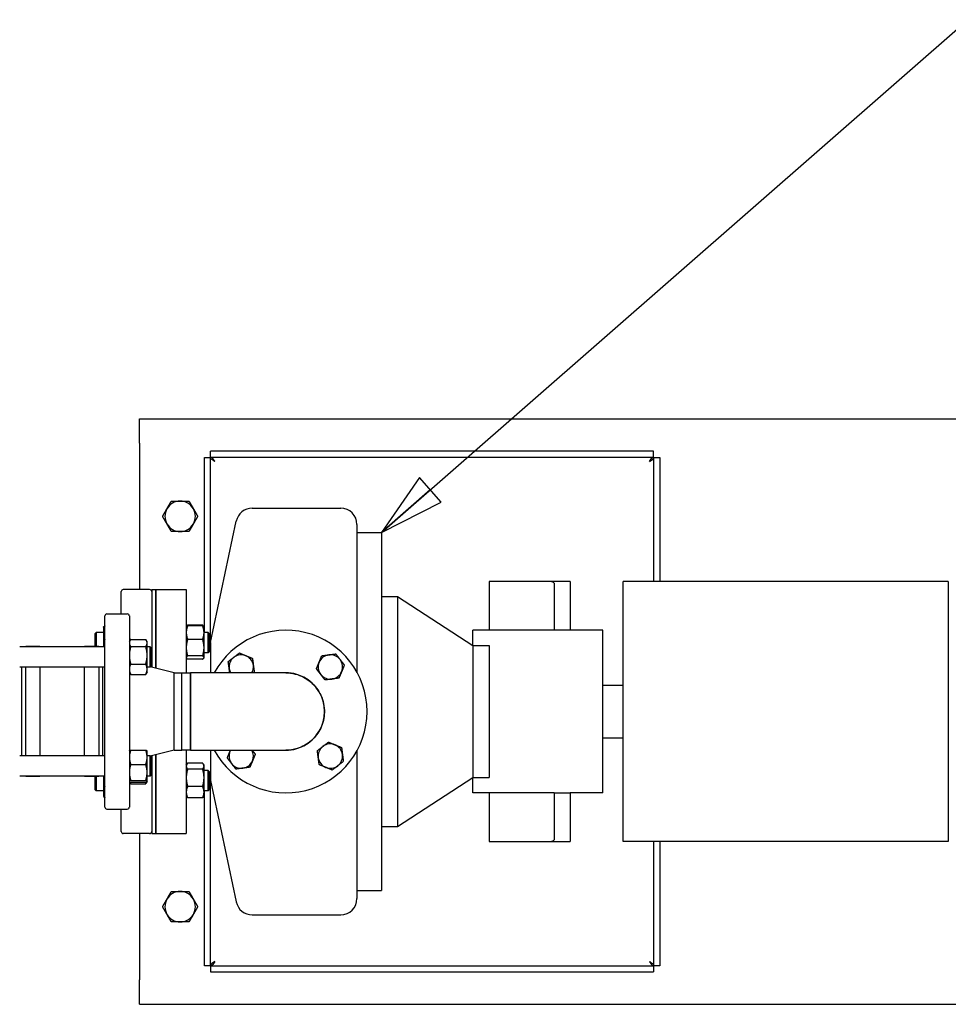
# Model space of a CAD drawing. Header units: inches. Extents: x 4 to 540, y 12 to 340.
# Tile 97 of 124: x 273 to 302, y 270 to 300. Entities that reach past the tile are written whole.
import ezdxf

# ---------------------------------------------------------------- set-up
doc = ezdxf.new("R2010")
doc.units = ezdxf.units.IN
doc.header["$LTSCALE"] = 16
doc.header["$MEASUREMENT"] = 0
doc.layers.get('0').update_dxf_attribs({"lineweight": 25})
doc.layers.add('DIMEN', color=7, linetype='Continuous', lineweight=25)
doc.styles.get("Standard").update_dxf_attribs({"font": 'arial.ttf'})
doc.dimstyles.new('DEFAULT-ANSI$7', dxfattribs={"dimscale": 16, "dimtxt": 0.125, "dimasz": 0.125, "dimexe": 0.125, "dimexo": 0.0625, "dimgap": 0.031496, "dimtad": 0, "dimtih": 1, "dimtoh": 1, "dimrnd": 1e-08, "dimzin": 4, "dimdsep": 46, "dimtxsty": 'Standard', "dimblk": 'Filled-1', "dimcen": 0.09, "dimdle": 0.393701, "dimclrd": 256, "dimclre": 256, "dimclrt": 256, "dimadec": 0, "dimazin": 1, "dimtfac": 1.504, "dimtofl": 0, "dimtmove": 0, "dimatfit": 3, "dimldrblk": 'Filled-1', "dimfxl": 1, "dimtolj": 1, "dimtzin": 4, "dimlwd": 25, "dimlwe": 25, "dimarcsym": 0})

# ---------------------------------------------------------------- blocks, each defined once
blk = doc.blocks.new('Filled-1')
at = {"color": 0}
for p, q in [((0, 0), (-1, 0.25)), ((-1, 0.25), (-1, -0.25)), ((-1, 0), (0, 0)), ((-1, -0.25), (0, 0))]:
    blk.add_line(p, q, dxfattribs=at)
at = {"color": 0, "flags": 128}
blk.add_lwpolyline([(-1, -0.25), (0, 0), (-1, 0.25), (-1, -0.25)], dxfattribs=at)
at = {"color": 0}
blk.add_solid([(-1, -0.25), (0, 0), (-1, 0.25), (-1, -0.25)], dxfattribs=at)

msp = doc.modelspace()

# ---------------------------------------------------------------- linework, layer by layer
for p, q in [((276.729, 287.191), (276.729, 287.941)), ((276.729, 287.941), (309.542, 287.941)), ((276.729, 287.191), (276.729, 282.691)), ((292.541, 286.941), (278.918, 286.941)), ((278.918, 286.754), (278.918, 286.941)), ((292.541, 286.754), (292.541, 286.941)), ((278.729, 286.753), (278.917, 286.753)), ((278.729, 281.375), (278.729, 286.753)), ((278.917, 281.066), (278.917, 286.753)), ((292.541, 286.754), (278.918, 286.754)), ((292.542, 286.753), (292.729, 286.753)), ((292.542, 286.753), (292.542, 282.941)), ((292.729, 286.753), (292.729, 282.941)), ((280.195, 285.191), (282.917, 285.191)), ((278.917, 281.066), (279.705, 284.795)), ((283.417, 284.691), (283.417, 280.152)), ((283.417, 284.441), (284.167, 284.441)), ((284.167, 284.441), (284.167, 273.441)), ((277.042, 282.691), (276.229, 282.691)), ((277.104, 282.691), (277.104, 280.302)), ((277.104, 282.691), (277.229, 282.691)), ((277.229, 280.271), (277.229, 282.691)), ((277.229, 282.691), (278.167, 282.691)), ((277.229, 282.691), (277.229, 280.271)), ((278.167, 282.691), (278.167, 280.13)), ((289.229, 282.941), (287.479, 282.941)), ((287.479, 282.941), (287.479, 281.441)), ((289.979, 282.941), (289.229, 282.941)), ((289.479, 282.882), (289.479, 281.441)), ((289.979, 282.941), (289.979, 281.441)), ((291.604, 274.941), (291.604, 282.941)), ((301.604, 282.941), (291.604, 282.941)), ((301.604, 282.941), (301.604, 274.941)), ((276.167, 281.941), (276.167, 282.629)), ((284.167, 282.477), (284.667, 282.477)), ((284.667, 282.477), (284.667, 275.406)), ((284.667, 282.477), (286.979, 280.974)), ((275.667, 276.004), (275.667, 281.879)), ((275.729, 281.941), (276.354, 281.941)), ((276.417, 281.879), (276.417, 276.004)), ((275.62, 281.531), (275.624, 281.539)), ((275.62, 281.531), (275.62, 281.366)), ((275.667, 281.572), (275.662, 281.572)), ((278.167, 281.531), (278.171, 281.539)), ((278.171, 281.539), (278.184, 281.56)), ((278.672, 281.595), (278.209, 281.595)), ((278.672, 281.572), (278.209, 281.572)), ((278.709, 281.539), (278.697, 281.56)), ((278.714, 281.531), (278.709, 281.539)), ((278.714, 281.366), (278.714, 281.531)), ((275.37, 281.344), (275.401, 281.375)), ((275.37, 280.941), (275.37, 281.344)), ((275.401, 281.375), (275.401, 280.941)), ((275.62, 281.375), (275.401, 281.375)), ((275.62, 281.366), (275.62, 280.933)), ((278.839, 281.375), (278.714, 281.375)), ((278.714, 280.905), (278.714, 281.366)), ((278.839, 280.75), (278.839, 281.375)), ((278.87, 281.344), (278.839, 281.375)), ((278.87, 281.344), (278.87, 280.781)), ((286.979, 280.974), (286.979, 281.441)), ((289.479, 281.441), (286.979, 281.441)), ((289.979, 281.441), (289.479, 281.441)), ((290.979, 281.441), (289.979, 281.441)), ((290.979, 276.441), (290.979, 281.441)), ((275.667, 280.933), (273.044, 280.933)), ((273.229, 280.933), (273.229, 280.941)), ((273.667, 280.941), (273.229, 280.941)), ((273.667, 280.941), (273.667, 280.933)), ((275.042, 280.933), (275.042, 280.941)), ((275.479, 280.941), (275.042, 280.941)), ((275.479, 280.941), (275.479, 280.933)), ((275.667, 281.16), (275.662, 281.16)), ((276.417, 281.089), (276.443, 281.135)), ((276.459, 281.159), (276.922, 281.159)), ((276.459, 280.937), (276.922, 280.937)), ((276.964, 281.089), (276.938, 281.135)), ((276.964, 281.048), (276.964, 281.089)), ((276.964, 280.668), (276.964, 281.048)), ((277.057, 280.933), (276.964, 280.933)), ((277.057, 280.308), (277.057, 280.933)), ((277.089, 280.902), (277.057, 280.933)), ((277.089, 280.902), (277.089, 280.339)), ((278.672, 281.16), (278.209, 281.16)), ((278.714, 280.601), (278.714, 280.905)), ((278.87, 281.066), (278.917, 281.066)), ((278.917, 281.066), (278.917, 280.129)), ((286.979, 280.974), (286.979, 276.908)), ((286.979, 280.974), (287.479, 280.974)), ((287.479, 280.974), (287.479, 276.908)), ((276.964, 280.24), (276.964, 280.668)), ((278.167, 280.594), (278.171, 280.586)), ((278.672, 280.65), (278.209, 280.65)), ((278.714, 280.594), (278.709, 280.586)), ((278.839, 280.75), (278.714, 280.75)), ((278.714, 280.594), (278.714, 280.601)), ((278.87, 280.781), (278.839, 280.75)), ((275.667, 280.308), (273.044, 280.308)), ((273.104, 280.308), (273.104, 277.574)), ((273.229, 277.574), (273.229, 280.308)), ((273.667, 280.308), (273.667, 277.574)), ((275.042, 277.574), (275.042, 280.308)), ((275.479, 280.308), (275.479, 277.574)), ((275.604, 277.574), (275.604, 280.308)), ((276.459, 280.398), (276.922, 280.398)), ((277.057, 280.308), (276.964, 280.308)), ((277.089, 280.339), (277.057, 280.308)), ((277.792, 280.131), (277.062, 280.312)), ((278.672, 280.553), (278.209, 280.553)), ((276.417, 280.152), (276.443, 280.107)), ((276.459, 280.082), (276.922, 280.082)), ((276.964, 280.152), (276.938, 280.107)), ((276.964, 280.152), (276.964, 280.24)), ((277.792, 277.751), (277.792, 280.131)), ((277.792, 280.131), (278.033, 280.131)), ((278.033, 277.751), (278.033, 280.131)), ((278.033, 277.751), (278.033, 280.131)), ((278.033, 280.131), (278.3, 280.129)), ((281.229, 280.129), (278.3, 280.129)), ((290.979, 279.754), (291.604, 279.754)), ((290.979, 278.129), (291.604, 278.129)), ((275.667, 277.574), (273.044, 277.574)), ((276.417, 277.731), (276.418, 277.733)), ((276.459, 277.755), (276.922, 277.755)), ((276.964, 277.731), (276.962, 277.733)), ((276.964, 277.536), (276.964, 277.731)), ((277.057, 277.574), (276.964, 277.574)), ((277.057, 276.949), (277.057, 277.574)), ((277.089, 277.543), (277.057, 277.574)), ((277.792, 277.751), (277.062, 277.57)), ((277.089, 277.543), (277.089, 276.981)), ((277.104, 277.581), (277.104, 275.191)), ((277.229, 275.191), (277.229, 277.612)), ((277.229, 277.612), (277.229, 275.191)), ((277.792, 277.751), (278.033, 277.751)), ((278.3, 277.754), (278.033, 277.751)), ((278.167, 277.753), (278.167, 275.191)), ((278.3, 277.754), (281.229, 277.754)), ((278.917, 277.754), (278.917, 276.816)), ((283.417, 277.731), (283.417, 273.191)), ((276.459, 277.316), (276.922, 277.316)), ((276.964, 277.069), (276.964, 277.536)), ((278.167, 277.289), (278.184, 277.318)), ((278.672, 277.352), (278.209, 277.352)), ((278.714, 277.289), (278.697, 277.318)), ((278.714, 277.261), (278.714, 277.289)), ((278.714, 276.904), (278.714, 277.261)), ((275.667, 276.949), (273.044, 276.949)), ((273.229, 276.941), (273.229, 276.949)), ((273.667, 276.941), (273.229, 276.941)), ((273.667, 276.949), (273.667, 276.941)), ((275.042, 276.941), (275.042, 276.949)), ((275.479, 276.941), (275.042, 276.941)), ((275.37, 276.539), (275.37, 276.941)), ((275.401, 276.941), (275.401, 276.507)), ((275.479, 276.949), (275.479, 276.941)), ((275.62, 276.949), (275.62, 276.904)), ((276.964, 276.796), (276.964, 277.069)), ((277.057, 276.949), (276.964, 276.949)), ((277.089, 276.981), (277.057, 276.949)), ((278.672, 277.171), (278.209, 277.171)), ((278.839, 277.132), (278.714, 277.132)), ((278.839, 276.507), (278.839, 277.132)), ((278.87, 277.101), (278.839, 277.132)), ((278.87, 277.101), (278.87, 276.539)), ((275.62, 276.904), (275.62, 276.463)), ((275.667, 276.638), (275.662, 276.638)), ((276.417, 276.793), (276.418, 276.791)), ((276.418, 276.791), (276.443, 276.748)), ((276.459, 276.823), (276.922, 276.823)), ((276.459, 276.768), (276.922, 276.768)), ((276.459, 276.723), (276.922, 276.723)), ((276.962, 276.791), (276.938, 276.748)), ((276.964, 276.793), (276.962, 276.791)), ((276.964, 276.793), (276.964, 276.796)), ((278.672, 276.638), (278.209, 276.638)), ((278.714, 276.463), (278.714, 276.904)), ((278.87, 276.816), (278.917, 276.816)), ((278.917, 276.816), (279.705, 273.088)), ((278.917, 271.129), (278.917, 276.816)), ((284.667, 275.406), (286.979, 276.908)), ((286.979, 276.908), (287.479, 276.908)), ((286.979, 276.441), (286.979, 276.908)), ((275.37, 276.539), (275.401, 276.507)), ((275.62, 276.507), (275.401, 276.507)), ((275.62, 276.463), (275.62, 276.351)), ((275.62, 276.351), (275.637, 276.322)), ((278.167, 276.351), (278.184, 276.322)), ((278.714, 276.351), (278.697, 276.322)), ((278.839, 276.507), (278.714, 276.507)), ((278.714, 276.351), (278.714, 276.463)), ((278.729, 271.129), (278.729, 276.507)), ((278.87, 276.539), (278.839, 276.507)), ((289.479, 276.441), (286.979, 276.441)), ((287.479, 276.441), (287.479, 274.941)), ((289.479, 276.441), (289.479, 275.001)), ((289.479, 276.441), (289.979, 276.441)), ((289.979, 276.441), (289.979, 274.941)), ((290.979, 276.441), (289.979, 276.441)), ((275.667, 276.288), (275.662, 276.288)), ((278.672, 276.288), (278.209, 276.288)), ((275.729, 275.941), (276.354, 275.941)), ((276.167, 275.254), (276.167, 275.941)), ((277.042, 275.191), (276.229, 275.191)), ((276.729, 275.191), (276.729, 270.691)), ((277.104, 275.191), (277.229, 275.191)), ((277.229, 275.191), (278.167, 275.191)), ((284.167, 275.406), (284.667, 275.406)), ((287.479, 274.941), (289.229, 274.941)), ((289.229, 274.941), (289.979, 274.941)), ((301.604, 274.941), (291.604, 274.941)), ((292.542, 274.941), (292.542, 271.129)), ((292.729, 274.941), (292.729, 271.129)), ((283.417, 273.441), (284.167, 273.441)), ((280.195, 272.691), (282.917, 272.691)), ((278.917, 271.129), (278.729, 271.129)), ((278.918, 271.129), (278.918, 270.941)), ((278.918, 271.129), (292.541, 271.129)), ((278.918, 270.941), (292.541, 270.941)), ((292.541, 271.129), (292.541, 270.941)), ((292.729, 271.129), (292.542, 271.129)), ((276.729, 269.941), (276.729, 270.691)), ((276.729, 269.941), (324.729, 269.941))]:
    msp.add_line(p, q)
for centre, radius, start, end in [((277.979, 284.941), 0.469, 90, 150), ((277.979, 284.941), 0.469, 30, 90), ((277.979, 284.941), 0.469, 150, 210), ((277.979, 284.941), 0.469, 330, 30), ((280.195, 284.691), 0.5, 90, 168.0571), ((282.917, 284.691), 0.5, 0, 90), ((277.979, 284.941), 0.469, 210, 270), ((277.979, 284.941), 0.469, 270, 330), ((276.229, 282.629), 0.0625, 90, 180), ((277.042, 282.629), 0.0625, 0, 90), ((275.729, 281.879), 0.0625, 90, 180), ((276.354, 281.879), 0.0625, 0, 90), ((281.229, 278.941), 2.5, 208.3594, 151.6406), ((279.859, 280.311), 0.375, 127.5135, 187.5135), ((279.859, 280.311), 0.375, 67.5135, 127.5135), ((279.859, 280.311), 0.375, 7.5135, 67.5135), ((282.599, 280.311), 0.375, 97.5135, 157.5135), ((282.599, 280.311), 0.375, 37.5135, 97.5135), ((279.859, 280.311), 0.375, 187.5135, 209.1251), ((279.859, 280.311), 0.375, 330.8749, 7.5135), ((282.599, 280.311), 0.375, 157.5135, 217.5135), ((282.599, 280.311), 0.375, 337.5135, 37.5135), ((281.229, 278.941), 1.19, 266.2854, 93.7146), ((281.229, 278.941), 1.19, 266.2854, 93.7146), ((282.599, 280.311), 0.375, 217.5135, 277.5135), ((282.599, 280.311), 0.375, 277.5135, 337.5135), ((282.599, 277.571), 0.375, 127.5135, 187.5135), ((282.599, 277.571), 0.375, 67.5135, 127.5135), ((282.599, 277.571), 0.375, 7.5135, 67.5135), ((279.859, 277.571), 0.375, 157.5135, 217.5135), ((279.859, 277.571), 0.375, 150.8749, 157.5135), ((279.859, 277.571), 0.375, 337.5135, 29.1251), ((282.599, 277.571), 0.375, 307.5135, 7.5135), ((279.859, 277.571), 0.375, 217.5135, 277.5135), ((279.859, 277.571), 0.375, 277.5135, 337.5135), ((282.599, 277.571), 0.375, 187.5135, 247.5135), ((282.599, 277.571), 0.375, 247.5135, 307.5135), ((275.729, 276.004), 0.0625, 180, 270), ((276.354, 276.004), 0.0625, 270, 0), ((276.229, 275.254), 0.0625, 180, 270), ((277.042, 275.254), 0.0625, 270, 0), ((277.979, 272.941), 0.469, 90, 150), ((277.979, 272.941), 0.469, 30, 90), ((277.979, 272.941), 0.469, 150, 210), ((277.979, 272.941), 0.469, 330, 30), ((280.195, 273.191), 0.5, 191.9429, 270), ((282.917, 273.191), 0.5, 270, 0), ((277.979, 272.941), 0.469, 210, 270), ((277.979, 272.941), 0.469, 270, 330)]:
    msp.add_arc(centre, radius, start, end)
for centre, major_axis, start_param, end_param in [((289.229, 282.882), (-0.25, 0), 3.141593, 4.712389), ((289.229, 275.001), (0.25, 0), 4.712389, 6.283185)]:
    msp.add_ellipse(centre, major_axis=major_axis, ratio=0.237624, start_param=start_param, end_param=end_param)
for points, knots in [([(279.042, 286.629), (279, 286.655), (278.958, 286.682), (278.936, 286.709), (278.924, 286.724), (278.917, 286.738), (278.917, 286.753)], [0, 0, 0, 0, 0.644181, 0.644181, 0.644181, 1, 1, 1, 1]), ([(279.042, 286.629), (279.015, 286.671), (278.988, 286.712), (278.962, 286.735), (278.947, 286.747), (278.932, 286.754), (278.918, 286.754)], [0, 0, 0, 0, 0.644181, 0.644181, 0.644181, 1, 1, 1, 1]), ([(292.417, 286.629), (292.444, 286.671), (292.47, 286.712), (292.497, 286.735), (292.512, 286.747), (292.526, 286.754), (292.541, 286.754)], [0, 0, 0, 0, 0.644181, 0.644181, 0.644181, 1, 1, 1, 1]), ([(292.417, 286.629), (292.459, 286.655), (292.5, 286.682), (292.523, 286.709), (292.535, 286.724), (292.542, 286.738), (292.542, 286.753)], [0, 0, 0, 0, 0.644181, 0.644181, 0.644181, 1, 1, 1, 1]), ([(278.3, 277.754), (278.3, 277.754), (278.3, 277.772), (278.3, 277.856), (278.301, 277.94), (278.301, 278.158), (278.301, 278.288), (278.301, 278.582), (278.301, 278.748), (278.301, 279.094), (278.301, 279.276), (278.301, 279.597), (278.301, 279.739), (278.301, 279.965), (278.3, 280.049), (278.3, 280.117), (278.3, 280.129), (278.3, 280.129)], [-8.704761, -8.704761, -8.704761, -8.704761, -7.875496, -7.875496, -6.6975, -6.6975, -5.579306, -5.579306, -4.415028, -4.415028, -3.151371, -3.151371, -1.935573, -1.935573, -0.684377, -0.684377, 0, 0, 0, 0]), ([(278.3, 280.129), (278.3, 280.129), (278.3, 280.117), (278.3, 280.049), (278.301, 279.965), (278.301, 279.739), (278.301, 279.597), (278.301, 279.276), (278.301, 279.094), (278.301, 278.748), (278.301, 278.582), (278.301, 278.288), (278.301, 278.158), (278.301, 277.94), (278.3, 277.856), (278.3, 277.772), (278.3, 277.754), (278.3, 277.754)], [0, 0, 0, 0, 0.684377, 0.684377, 1.935573, 1.935573, 3.151371, 3.151371, 4.415028, 4.415028, 5.579306, 5.579306, 6.6975, 6.6975, 7.875496, 7.875496, 8.704761, 8.704761, 8.704761, 8.704761]), ([(281.229, 280.129), (281.327, 280.129), (281.425, 280.117), (281.693, 280.049), (281.856, 279.965), (282.126, 279.739), (282.234, 279.597), (282.382, 279.276), (282.42, 279.094), (282.412, 278.748), (282.373, 278.582), (282.233, 278.288), (282.135, 278.158), (281.889, 277.94), (281.739, 277.856), (281.465, 277.772), (281.347, 277.754), (281.229, 277.754)], [-17.41445, -17.41445, -17.41445, -17.41445, -16.730073, -16.730073, -15.478877, -15.478877, -14.263079, -14.263079, -12.999422, -12.999422, -11.835144, -11.835144, -10.71695, -10.71695, -9.538954, -9.538954, -8.709642, -8.709642, -8.709642, -8.709642]), ([(282.416, 278.941), (282.416, 278.932), (282.416, 278.923), (282.412, 278.748), (282.373, 278.582), (282.233, 278.288), (282.135, 278.158), (281.889, 277.94), (281.739, 277.856), (281.465, 277.772), (281.347, 277.754), (281.229, 277.754)], [-13.06307, -13.06307, -13.06307, -13.06307, -12.99942, -12.99942, -11.835141, -11.835141, -10.716948, -10.716948, -9.538952, -9.538952, -8.709642, -8.709642, -8.709642, -8.709642]), ([(279.042, 271.254), (279, 271.227), (278.958, 271.2), (278.936, 271.174), (278.924, 271.159), (278.917, 271.144), (278.917, 271.129)], [0, 0, 0, 0, 0.644181, 0.644181, 0.644181, 1, 1, 1, 1]), ([(279.042, 271.254), (279.015, 271.212), (278.988, 271.17), (278.962, 271.148), (278.947, 271.135), (278.932, 271.129), (278.918, 271.129)], [0, 0, 0, 0, 0.644181, 0.644181, 0.644181, 1, 1, 1, 1]), ([(292.417, 271.254), (292.459, 271.227), (292.5, 271.2), (292.523, 271.174), (292.535, 271.159), (292.542, 271.144), (292.542, 271.129)], [0, 0, 0, 0, 0.644181, 0.644181, 0.644181, 1, 1, 1, 1]), ([(292.417, 271.254), (292.444, 271.212), (292.47, 271.17), (292.497, 271.148), (292.512, 271.135), (292.526, 271.129), (292.541, 271.129)], [0, 0, 0, 0, 0.644181, 0.644181, 0.644181, 1, 1, 1, 1])]:
    msp.add_open_spline(points, degree=3, knots=knots)
for points, weights in [([(277.573, 285.176), (277.636, 285.285), (277.709, 285.41)], [1, 1.0379548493, 1]), ([(277.709, 285.41), (277.854, 285.41), (277.979, 285.41)], [1, 1.0379548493, 1]), ([(277.979, 285.41), (278.105, 285.41), (278.25, 285.41)], [1, 1.0379548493, 1]), ([(278.25, 285.41), (278.323, 285.285), (278.386, 285.176)], [1, 1.0379548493, 1]), ([(277.438, 284.941), (277.51, 285.067), (277.573, 285.176)], [1, 1.0379548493, 1]), ([(278.386, 285.176), (278.448, 285.067), (278.521, 284.941)], [1, 1.0379548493, 1]), ([(277.573, 284.707), (277.51, 284.816), (277.438, 284.941)], [1, 1.0379548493, 1]), ([(278.521, 284.941), (278.448, 284.816), (278.386, 284.707)], [1, 1.0379548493, 1]), ([(277.709, 284.472), (277.636, 284.598), (277.573, 284.707)], [1, 1.0379548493, 1]), ([(278.386, 284.707), (278.323, 284.598), (278.25, 284.472)], [1, 1.0379548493, 1]), ([(277.979, 284.472), (277.854, 284.472), (277.709, 284.472)], [1, 1.0379548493, 1]), ([(278.25, 284.472), (278.105, 284.472), (277.979, 284.472)], [1, 1.0379548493, 1]), ([(275.662, 281.572), (275.62, 281.462), (275.62, 281.366)], [1.10906450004, 1.0930923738, 1]), ([(275.624, 281.539), (275.633, 281.555), (275.662, 281.572)], [1.05152153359, 1.09818473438, 1.10906450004]), ([(278.209, 281.572), (278.167, 281.462), (278.167, 281.366)], [1.10906450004, 1.0930923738, 1]), ([(278.171, 281.539), (278.18, 281.555), (278.209, 281.572)], [1.05152153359, 1.09818473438, 1.10906450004]), ([(278.209, 281.595), (278.187, 281.569), (278.176, 281.546)], [1.10906450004, 1.10058521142, 1.07037081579]), ([(278.704, 281.546), (278.694, 281.569), (278.672, 281.595)], [1.07037081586, 1.10058521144, 1.10906450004]), ([(278.672, 281.572), (278.7, 281.555), (278.709, 281.539)], [1.10906450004, 1.09818473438, 1.0515215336]), ([(278.714, 281.366), (278.714, 281.462), (278.672, 281.572)], [1, 1.0930923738, 1.10906450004]), ([(275.62, 281.366), (275.62, 281.27), (275.662, 281.16)], [1, 1.0930923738, 1.10906450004]), ([(278.167, 281.366), (278.167, 281.27), (278.209, 281.16)], [1, 1.0930923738, 1.10906450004]), ([(278.672, 281.16), (278.714, 281.27), (278.714, 281.366)], [1.10906450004, 1.0930923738, 1]), ([(275.662, 281.16), (275.625, 281.039), (275.621, 280.933)], [1.10906450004, 1.09484238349, 1.01947379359]), ([(276.459, 281.159), (276.417, 281.1), (276.417, 281.048)], [1.10906450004, 1.0930923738, 1]), ([(276.417, 281.048), (276.417, 280.996), (276.459, 280.937)], [1, 1.0930923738, 1.10906450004]), ([(276.459, 280.937), (276.417, 280.793), (276.417, 280.668)], [1.10906450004, 1.0930923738, 1]), ([(276.964, 281.048), (276.964, 281.1), (276.922, 281.159)], [1, 1.0930923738, 1.10906450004]), ([(276.922, 280.937), (276.964, 280.996), (276.964, 281.048)], [1.10906450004, 1.0930923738, 1]), ([(276.964, 280.668), (276.964, 280.793), (276.922, 280.937)], [1, 1.0930923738, 1.10906450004]), ([(278.209, 281.16), (278.167, 281.023), (278.167, 280.905)], [1.10906450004, 1.0930923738, 1]), ([(278.167, 280.905), (278.167, 280.787), (278.209, 280.65)], [1, 1.0930923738, 1.10906450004]), ([(278.714, 280.905), (278.714, 281.023), (278.672, 281.16)], [1, 1.0930923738, 1.10906450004]), ([(278.672, 280.65), (278.714, 280.787), (278.714, 280.905)], [1.10906450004, 1.0930923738, 1]), ([(276.417, 280.668), (276.417, 280.543), (276.459, 280.398)], [1, 1.0930923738, 1.10906450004]), ([(276.922, 280.398), (276.964, 280.543), (276.964, 280.668)], [1.10906450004, 1.0930923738, 1]), ([(278.209, 280.65), (278.167, 280.624), (278.167, 280.601)], [1.10906450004, 1.0930923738, 1]), ([(278.167, 280.601), (278.167, 280.579), (278.209, 280.553)], [1, 1.0930923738, 1.10906450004]), ([(278.714, 280.601), (278.714, 280.624), (278.672, 280.65)], [1, 1.0930923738, 1.10906450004]), ([(278.672, 280.553), (278.714, 280.579), (278.714, 280.601)], [1.10906450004, 1.0930923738, 1]), ([(279.459, 280.477), (279.551, 280.548), (279.631, 280.609)], [1, 1.0379548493, 1]), ([(279.631, 280.609), (279.711, 280.67), (279.803, 280.741)], [1, 1.0379548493, 1]), ([(279.803, 280.741), (279.91, 280.696), (280.003, 280.658)], [1, 1.0379548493, 1]), ([(280.003, 280.658), (280.096, 280.619), (280.203, 280.575)], [1, 1.0379548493, 1]), ([(280.203, 280.575), (280.218, 280.46), (280.231, 280.36)], [1, 1.0379548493, 1]), ([(282.253, 280.455), (282.291, 280.548), (282.336, 280.655)], [1, 1.0379548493, 1]), ([(282.336, 280.655), (282.451, 280.67), (282.55, 280.683)], [1, 1.0379548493, 1]), ([(282.55, 280.683), (282.65, 280.696), (282.765, 280.711)], [1, 1.0379548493, 1]), ([(282.765, 280.711), (282.836, 280.619), (282.897, 280.54)], [1, 1.0379548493, 1]), ([(276.459, 280.398), (276.417, 280.314), (276.417, 280.24)], [1.10906450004, 1.0930923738, 1]), ([(276.964, 280.24), (276.964, 280.314), (276.922, 280.398)], [1, 1.0930923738, 1.10906450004]), ([(279.488, 280.262), (279.474, 280.362), (279.459, 280.477)], [1, 1.0379548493, 1]), ([(279.505, 280.129), (279.496, 280.198), (279.488, 280.262)], [1.01746503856, 1.0243347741, 1]), ([(280.231, 280.36), (280.244, 280.261), (280.259, 280.146)], [1, 1.0379548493, 1]), ([(282.17, 280.255), (282.214, 280.362), (282.253, 280.455)], [1, 1.0379548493, 1]), ([(282.897, 280.54), (282.958, 280.46), (283.029, 280.368)], [1, 1.0379548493, 1]), ([(283.029, 280.368), (282.984, 280.261), (282.946, 280.168)], [1, 1.0379548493, 1]), ([(276.417, 280.24), (276.417, 280.167), (276.459, 280.082)], [1, 1.0930923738, 1.10906450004]), ([(276.459, 280.082), (276.45, 280.095), (276.443, 280.107)], [1.10906450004, 1.10566372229, 1.09876671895]), ([(276.922, 280.082), (276.964, 280.167), (276.964, 280.24)], [1.10906450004, 1.0930923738, 1]), ([(276.938, 280.107), (276.931, 280.095), (276.922, 280.082)], [1.09876671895, 1.10566372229, 1.10906450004]), ([(280.259, 280.146), (280.248, 280.137), (280.237, 280.129)], [1, 1.00446269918, 1.00787595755]), ([(282.302, 280.083), (282.241, 280.163), (282.17, 280.255)], [1, 1.0379548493, 1]), ([(282.434, 279.911), (282.363, 280.003), (282.302, 280.083)], [1, 1.0379548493, 1]), ([(282.863, 279.968), (282.748, 279.953), (282.648, 279.94)], [1, 1.0379548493, 1]), ([(282.946, 280.168), (282.907, 280.075), (282.863, 279.968)], [1, 1.0379548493, 1]), ([(282.648, 279.94), (282.549, 279.926), (282.434, 279.911)], [1, 1.0379548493, 1]), ([(282.199, 277.737), (282.291, 277.808), (282.371, 277.869)], [1, 1.0379548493, 1]), ([(282.371, 277.869), (282.451, 277.93), (282.543, 278.001)], [1, 1.0379548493, 1]), ([(282.543, 278.001), (282.65, 277.956), (282.743, 277.918)], [1, 1.0379548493, 1]), ([(282.743, 277.918), (282.836, 277.879), (282.943, 277.835)], [1, 1.0379548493, 1]), ([(276.459, 277.755), (276.417, 277.638), (276.417, 277.536)], [1.10906450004, 1.0930923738, 1]), ([(276.418, 277.733), (276.424, 277.743), (276.459, 277.755)], [1.03012463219, 1.09587787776, 1.10906450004]), ([(276.922, 277.755), (276.956, 277.743), (276.962, 277.733)], [1.10906450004, 1.09587787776, 1.0301246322]), ([(276.964, 277.536), (276.964, 277.638), (276.922, 277.755)], [1, 1.0930923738, 1.10906450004]), ([(279.43, 277.515), (279.474, 277.622), (279.513, 277.715)], [1, 1.0379548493, 1]), ([(279.513, 277.715), (279.521, 277.734), (279.529, 277.754)], [1, 1.00773408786, 1.01231621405]), ([(280.192, 277.754), (280.237, 277.695), (280.289, 277.628)], [1.0152469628, 1.02739137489, 1]), ([(280.289, 277.628), (280.244, 277.521), (280.206, 277.428)], [1, 1.0379548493, 1]), ([(282.228, 277.522), (282.214, 277.622), (282.199, 277.737)], [1, 1.0379548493, 1]), ([(282.943, 277.835), (282.958, 277.72), (282.971, 277.62)], [1, 1.0379548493, 1]), ([(282.971, 277.62), (282.984, 277.521), (282.999, 277.406)], [1, 1.0379548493, 1]), ([(276.417, 277.536), (276.417, 277.434), (276.459, 277.316)], [1, 1.0930923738, 1.10906450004]), ([(276.459, 277.316), (276.417, 277.184), (276.417, 277.069)], [1.10906450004, 1.0930923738, 1]), ([(276.922, 277.316), (276.964, 277.434), (276.964, 277.536)], [1.10906450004, 1.0930923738, 1]), ([(276.964, 277.069), (276.964, 277.184), (276.922, 277.316)], [1, 1.0930923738, 1.10906450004]), ([(278.209, 277.352), (278.167, 277.304), (278.167, 277.261)], [1.10906450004, 1.0930923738, 1]), ([(278.167, 277.261), (278.167, 277.219), (278.209, 277.171)], [1, 1.0930923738, 1.10906450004]), ([(278.714, 277.261), (278.714, 277.304), (278.672, 277.352)], [1, 1.0930923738, 1.10906450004]), ([(278.672, 277.171), (278.714, 277.219), (278.714, 277.261)], [1.10906450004, 1.0930923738, 1]), ([(279.562, 277.343), (279.501, 277.423), (279.43, 277.515)], [1, 1.0379548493, 1]), ([(279.694, 277.171), (279.623, 277.263), (279.562, 277.343)], [1, 1.0379548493, 1]), ([(280.206, 277.428), (280.167, 277.335), (280.123, 277.228)], [1, 1.0379548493, 1]), ([(282.256, 277.308), (282.241, 277.423), (282.228, 277.522)], [1, 1.0379548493, 1]), ([(282.456, 277.225), (282.363, 277.263), (282.256, 277.308)], [1, 1.0379548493, 1]), ([(282.828, 277.274), (282.748, 277.213), (282.656, 277.142)], [1, 1.0379548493, 1]), ([(282.999, 277.406), (282.907, 277.335), (282.828, 277.274)], [1, 1.0379548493, 1]), ([(275.621, 276.949), (275.62, 276.927), (275.62, 276.904)], [1.02930182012, 1.01575542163, 1]), ([(276.417, 277.069), (276.417, 276.955), (276.459, 276.823)], [1, 1.0930923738, 1.10906450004]), ([(276.922, 276.823), (276.964, 276.955), (276.964, 277.069)], [1.10906450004, 1.0930923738, 1]), ([(278.209, 277.171), (278.167, 277.028), (278.167, 276.904)], [1.10906450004, 1.0930923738, 1]), ([(278.714, 276.904), (278.714, 277.028), (278.672, 277.171)], [1, 1.0930923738, 1.10906450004]), ([(279.908, 277.199), (279.809, 277.186), (279.694, 277.171)], [1, 1.0379548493, 1]), ([(280.123, 277.228), (280.008, 277.213), (279.908, 277.199)], [1, 1.0379548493, 1]), ([(282.656, 277.142), (282.549, 277.186), (282.456, 277.225)], [1, 1.0379548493, 1]), ([(275.62, 276.904), (275.62, 276.781), (275.662, 276.638)], [1, 1.0930923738, 1.10906450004]), ([(275.662, 276.638), (275.62, 276.544), (275.62, 276.463)], [1.10906450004, 1.0930923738, 1]), ([(276.459, 276.823), (276.417, 276.808), (276.417, 276.796)], [1.10906450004, 1.0930923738, 1]), ([(276.417, 276.796), (276.417, 276.783), (276.459, 276.768)], [1, 1.0930923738, 1.10906450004]), ([(276.436, 276.778), (276.445, 276.752), (276.459, 276.723)], [1.0896146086, 1.10369594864, 1.10906450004]), ([(276.459, 276.723), (276.45, 276.736), (276.443, 276.748)], [1.10906450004, 1.10566372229, 1.09876671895]), ([(276.964, 276.796), (276.964, 276.808), (276.922, 276.823)], [1, 1.0930923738, 1.10906450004]), ([(276.922, 276.768), (276.964, 276.783), (276.964, 276.796)], [1.10906450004, 1.0930923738, 1]), ([(276.922, 276.723), (276.936, 276.752), (276.945, 276.778)], [1.10906450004, 1.10369594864, 1.08961460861]), ([(276.938, 276.748), (276.931, 276.736), (276.922, 276.723)], [1.09876671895, 1.10566372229, 1.10906450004]), ([(278.167, 276.904), (278.167, 276.781), (278.209, 276.638)], [1, 1.0930923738, 1.10906450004]), ([(278.209, 276.638), (278.167, 276.544), (278.167, 276.463)], [1.10906450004, 1.0930923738, 1]), ([(278.672, 276.638), (278.714, 276.781), (278.714, 276.904)], [1.10906450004, 1.0930923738, 1]), ([(278.714, 276.463), (278.714, 276.544), (278.672, 276.638)], [1, 1.0930923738, 1.10906450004]), ([(275.62, 276.463), (275.62, 276.381), (275.662, 276.288)], [1, 1.0930923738, 1.10906450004]), ([(278.167, 276.463), (278.167, 276.381), (278.209, 276.288)], [1, 1.0930923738, 1.10906450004]), ([(278.672, 276.288), (278.714, 276.381), (278.714, 276.463)], [1.10906450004, 1.0930923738, 1]), ([(275.662, 276.288), (275.646, 276.306), (275.637, 276.322)], [1.10906450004, 1.10307861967, 1.08626097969]), ([(278.209, 276.288), (278.193, 276.306), (278.184, 276.322)], [1.10906450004, 1.10307861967, 1.08626097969]), ([(278.697, 276.322), (278.687, 276.306), (278.672, 276.288)], [1.0862609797, 1.10307861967, 1.10906450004]), ([(277.573, 273.176), (277.636, 273.285), (277.709, 273.41)], [1, 1.0379548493, 1]), ([(277.709, 273.41), (277.854, 273.41), (277.979, 273.41)], [1, 1.0379548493, 1]), ([(277.979, 273.41), (278.105, 273.41), (278.25, 273.41)], [1, 1.0379548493, 1]), ([(278.25, 273.41), (278.323, 273.285), (278.386, 273.176)], [1, 1.0379548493, 1]), ([(277.438, 272.941), (277.51, 273.067), (277.573, 273.176)], [1, 1.0379548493, 1]), ([(278.386, 273.176), (278.448, 273.067), (278.521, 272.941)], [1, 1.0379548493, 1]), ([(277.573, 272.707), (277.51, 272.816), (277.438, 272.941)], [1, 1.0379548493, 1]), ([(277.709, 272.472), (277.636, 272.598), (277.573, 272.707)], [1, 1.0379548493, 1]), ([(278.386, 272.707), (278.323, 272.598), (278.25, 272.472)], [1, 1.0379548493, 1]), ([(278.521, 272.941), (278.448, 272.816), (278.386, 272.707)], [1, 1.0379548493, 1]), ([(277.979, 272.472), (277.854, 272.472), (277.709, 272.472)], [1, 1.0379548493, 1]), ([(278.25, 272.472), (278.105, 272.472), (277.979, 272.472)], [1, 1.0379548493, 1])]:
    msp.add_rational_spline(points, weights, degree=2)
for points in [[(278.3, 280.129), (278.3, 280.129), (278.3, 280.129), (278.3, 280.129)], [(278.3, 280.129), (278.3, 280.129), (278.3, 280.129), (278.3, 280.129)], [(281.229, 280.129), (281.229, 280.129), (281.229, 280.129), (281.229, 280.129)], [(281.229, 280.129), (281.229, 280.129), (281.229, 280.129), (281.229, 280.129)]]:
    msp.add_open_spline(points, degree=3)

# ---------------------------------------------------------------- leaders
at = {"layer": 'DIMEN', "linetype": 'Continuous', "lineweight": 25, "annotation_type": 0, "has_hookline": 1, "hookline_direction": 0, "text_width": 19.738}
msp.add_leader([(284.167, 284.441), (314.44, 310.899), (316.44, 310.899)], dimstyle='DEFAULT-ANSI$7', override={"dimtad": 0}, dxfattribs=at)

doc.saveas('drawing.dxf')
